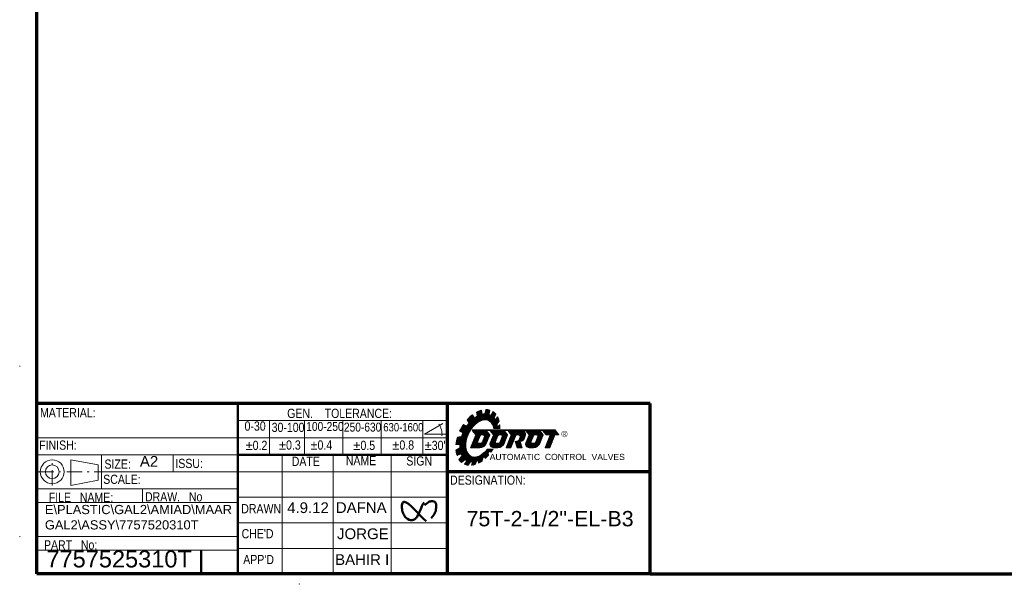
# Model space of a CAD drawing. Header units: millimetres. Extents: x 18 to 610, y -123 to 280.
# Tile 1 of 87: x 18 to 307, y -123 to 43. Entities that reach past the tile are written whole.
import ezdxf

# ---------------------------------------------------------------- set-up
doc = ezdxf.new("R2010")
doc.units = ezdxf.units.MM
doc.linetypes.add('CENTER', pattern=[8, 4.5, -1.5, 0.5, -1.5])
doc.linetypes.add('SOLID', pattern=[0])
doc.styles.add('Arial', font='Arial.ttf', dxfattribs={"height": 5})
doc.styles.add('Arial Narrow', font='Arial Narrow.ttf', dxfattribs={"height": 0.2})

# ---------------------------------------------------------------- blocks, each defined once
blk = doc.blocks.new('BlockOfHatchs_7')
at = {"linetype": 'SOLID', "lineweight": 9}
for points in [[(156.13, -81.58), (159.85, -77.86)], [(156.22, -77.86), (156.14, -77.94)], [(156.23, -78.06), (156.43, -77.86)], [(159.64, -77.86), (156.26, -81.24)], [(156.65, -77.86), (156.33, -78.18)], [(156.41, -80.88), (159.43, -77.86)], [(156.42, -78.3), (156.86, -77.86)], [(157.08, -77.86), (156.52, -78.42)], [(159.21, -77.86), (156.56, -80.51)], [(156.61, -78.54), (157.29, -77.86)], [(156.71, -80.15), (159, -77.86)], [(157.5, -77.86), (156.71, -78.66)], [(156.8, -78.78), (157.72, -77.86)], [(158.78, -77.86), (156.87, -79.78)], [(157.93, -77.86), (156.9, -78.89)], [(156.99, -79.01), (158.14, -77.86)], [(157.02, -79.42), (158.57, -77.86)], [(158.36, -77.86), (157.09, -79.13)], [(160.07, -77.86), (158.76, -79.17)], [(158.97, -79.17), (160.24, -77.9)], [(160.34, -78.02), (159.18, -79.17)], [(158.31, -79.62), (156.08, -81.85)], [(156.1, -82.04), (158.16, -79.98)], [(158.01, -80.35), (156.14, -82.22)], [(156.21, -82.36), (157.86, -80.71)], [(161.21, -79.28), (157.59, -82.9)], [(157.81, -82.9), (161.06, -79.65)], [(160.91, -80.01), (158.02, -82.9)], [(158.24, -82.9), (160.75, -80.38)], [(160.6, -80.75), (158.46, -82.89)], [(159, -81.28), (161.19, -79.09)], [(161.1, -78.97), (159.15, -80.91)], [(159.31, -80.55), (161, -78.85)], [(159.39, -79.18), (160.43, -78.14)], [(160.91, -78.73), (159.46, -80.18)], [(160.53, -78.26), (159.54, -79.24)], [(159.61, -79.82), (160.81, -78.61)], [(159.65, -79.35), (160.62, -78.38)], [(160.72, -78.5), (159.7, -79.52)], [(157.71, -81.08), (156.29, -82.49)], [(156.38, -82.61), (157.69, -81.31)], [(157.75, -81.46), (156.51, -82.7)], [(156.64, -82.79), (157.87, -81.55)], [(158.05, -81.59), (156.8, -82.84)], [(156.97, -82.88), (158.26, -81.59)], [(158.48, -81.59), (157.17, -82.9)], [(157.38, -82.9), (158.7, -81.58)], [(158.69, -82.87), (160.45, -81.11)], [(160.3, -81.48), (158.98, -82.8)], [(159.35, -82.64), (160.12, -81.87)]]:
    blk.add_lwpolyline(points, dxfattribs=at)
blk = doc.blocks.new('BlockOfHatchs_8')
at = {"linetype": 'SOLID', "lineweight": 9}
for points in [[(171.59, -77.97), (171.7, -77.86)], [(171.91, -77.86), (171.68, -78.09)], [(171.78, -78.21), (172.13, -77.86)], [(172.34, -77.86), (171.87, -78.33)], [(171.97, -78.45), (172.55, -77.86)], [(172.77, -77.86), (172.06, -78.57)], [(172.16, -78.69), (172.98, -77.86)], [(173.19, -77.86), (172.25, -78.81)], [(172.35, -78.93), (173.41, -77.86)], [(173.62, -77.86), (172.44, -79.04)], [(172.53, -79.16), (173.84, -77.86)], [(174.05, -77.86), (172.74, -79.17)], [(172.95, -79.17), (174.26, -77.86)], [(174.48, -77.86), (173.17, -79.17)], [(173.38, -79.17), (174.69, -77.86)], [(173.45, -79.96), (175.39, -78.01)], [(174.9, -77.86), (173.59, -79.17)], [(175.3, -77.89), (173.6, -79.59)], [(173.75, -79.23), (175.12, -77.86)], [(172.23, -82.88), (174.59, -80.52)], [(174.75, -80.16), (172.39, -82.52)], [(174.44, -80.89), (172.43, -82.9)], [(172.54, -82.15), (174.9, -79.79)], [(175.05, -79.43), (172.69, -81.79)], [(172.84, -81.42), (175.77, -78.49)], [(175.68, -78.37), (172.99, -81.05)], [(173.15, -80.69), (175.58, -78.25)], [(175.49, -78.13), (173.3, -80.32)], [(175.87, -78.61), (175.3, -79.17)], [(175.52, -79.17), (175.96, -78.73)], [(176.06, -78.84), (175.73, -79.17)], [(175.94, -79.17), (176.15, -78.96)], [(176.25, -79.08), (176.16, -79.17)], [(172.64, -82.9), (174.29, -81.25)], [(174.14, -81.62), (172.86, -82.9)], [(173.07, -82.9), (173.99, -81.98)], [(173.83, -82.35), (173.29, -82.9)], [(173.5, -82.9), (173.68, -82.72)]]:
    blk.add_lwpolyline(points, dxfattribs=at)
blk = doc.blocks.new('BlockOfHatchs_9')
at = {"linetype": 'SOLID', "lineweight": 9}
for points in [[(155.88, -71.81), (146.15, -81.54)], [(152.15, -72.63), (152.55, -72.24)], [(153, -72.05), (152.19, -72.86)], [(152.23, -73.08), (153.4, -71.91)], [(153.62, -71.95), (152.26, -73.31)], [(152.3, -73.54), (153.66, -72.18)], [(152.42, -75.54), (156.07, -71.89)], [(156, -72.22), (153.09, -75.13)], [(154.61, -72.82), (155.66, -71.76)], [(155.44, -71.72), (154.67, -72.49)], [(154.74, -72.16), (155.2, -71.7)], [(154.95, -71.69), (154.81, -71.82)], [(146.2, -81.22), (154.45, -72.98)], [(147.55, -78.29), (151.9, -73.94)], [(153.69, -72.41), (147.73, -78.37)], [(154.14, -73.02), (147.82, -79.34)], [(147.91, -78.46), (153.73, -72.64)], [(147.99, -78.91), (153.81, -73.08)], [(153.77, -72.86), (148.08, -78.55)], [(149.43, -74.82), (150.94, -73.31)], [(151.05, -73.47), (149.53, -74.99)], [(149.63, -75.15), (151.16, -73.62)], [(151.26, -73.78), (149.73, -75.32)], [(149.83, -75.48), (151.37, -73.94)], [(151.48, -74.1), (149.93, -75.65)], [(153.54, -74.94), (155.93, -72.55)], [(155.87, -72.88), (153.93, -74.82)], [(154.26, -74.75), (155.88, -73.13)], [(156.07, -73.2), (154.54, -74.73)], [(154.81, -74.73), (156.25, -73.29)], [(157.27, -72.53), (155.04, -74.76)], [(155.27, -74.8), (157.42, -72.65)], [(157.55, -72.78), (155.46, -74.87)], [(155.65, -74.95), (157.68, -72.92)], [(157.8, -73.06), (155.83, -75.03)], [(155.98, -75.14), (157.62, -73.51)], [(157.36, -74.03), (156.13, -75.26)], [(156.27, -75.38), (157.4, -74.25)], [(157.51, -74.41), (156.4, -75.52)], [(156.52, -75.66), (157.62, -74.57)], [(158.4, -74.05), (156.62, -75.82)], [(156.64, -72.9), (157.13, -72.41)], [(156.72, -75.99), (158.48, -74.23)], [(158.55, -74.42), (156.82, -76.16)], [(156.89, -76.35), (158.62, -74.62)], [(156.97, -72.3), (156.91, -72.36)], [(158.68, -74.82), (156.97, -76.54)], [(157.04, -76.73), (158.74, -75.03)], [(146.11, -81.84), (150.72, -77.23)], [(150.2, -78.02), (146.24, -81.98)], [(147.2, -78.11), (148.93, -76.38)], [(148.75, -76.3), (147.36, -77.69)], [(149.11, -76.46), (147.38, -78.2)], [(147.64, -77.14), (148.56, -76.22)], [(148.38, -76.14), (148.01, -76.5)], [(158.28, -75.75), (157.08, -76.95)], [(157.13, -77.17), (158.19, -76.11)], [(158.23, -76.33), (157.24, -77.32)], [(157.5, -77.32), (158.31, -76.52)], [(158.92, -76.17), (157.77, -77.32)], [(158.03, -77.32), (158.94, -76.41)], [(158.95, -76.67), (158.3, -77.32)], [(158.56, -77.32), (158.95, -76.93)], [(158.95, -77.2), (158.83, -77.32)], [(147.47, -79.69), (146.26, -80.9)], [(146.33, -80.57), (147.15, -79.74)], [(146.84, -79.79), (146.42, -80.22)], [(146.51, -81.97), (149.89, -78.59)], [(146.51, -79.86), (146.52, -79.84)], [(149.66, -79.09), (146.79, -81.96)], [(147.07, -81.95), (149.48, -79.53)], [(149.15, -80.65), (147.21, -82.59)], [(147.22, -82.32), (149.23, -80.31)], [(149.35, -79.93), (147.23, -82.04)], [(146.38, -83.42), (146.09, -83.71)], [(146.12, -83.95), (147.02, -83.04)], [(149.03, -81.3), (146.15, -84.18)], [(146.19, -84.41), (149, -81.6)], [(148.97, -81.9), (146.24, -84.62)], [(146.29, -84.84), (148.97, -82.16)], [(148.97, -82.43), (146.35, -85.04)], [(146.45, -85.2), (148.98, -82.68)], [(149, -82.92), (146.93, -84.99)], [(147.22, -82.85), (149.08, -80.99)], [(147.41, -84.78), (149.03, -83.15)], [(149.08, -83.37), (147.6, -84.85)], [(147.68, -85.04), (149.13, -83.58)], [(149.19, -83.79), (147.76, -85.21)], [(155.49, -83.3), (150.73, -88.06)], [(152.23, -86.82), (155.76, -83.3)], [(156.02, -83.3), (152.67, -86.65)], [(156.55, -83.3), (152.73, -87.12)], [(152.74, -86.85), (156.29, -83.3)], [(156.08, -84.04), (156.81, -83.3)], [(156.82, -83.56), (156.22, -84.15)], [(149.34, -84.16), (147.03, -86.48)], [(147.14, -86.63), (149.42, -84.35)], [(149.53, -84.51), (147.26, -86.78)], [(147.38, -86.92), (149.63, -84.67)], [(149.74, -84.82), (147.51, -87.05)], [(147.61, -85.63), (149.26, -83.98)], [(147.65, -87.18), (149.87, -84.95)], [(150.01, -85.08), (148.14, -86.96)], [(148.61, -87.8), (150.86, -85.55)], [(151.08, -85.6), (148.8, -87.87)], [(148.84, -86.51), (150.15, -85.2)], [(150.67, -85.48), (148.97, -87.18)], [(150.32, -85.3), (149, -86.62)], [(149, -87.94), (151.31, -85.63)], [(149.17, -86.72), (150.48, -85.41)], [(151.56, -85.64), (149.21, -87.99)], [(150.39, -87.08), (151.85, -85.62)], [(152.17, -85.57), (150.64, -87.1)], [(150.72, -87.8), (153.58, -84.95)], [(152.98, -85.28), (150.84, -87.42)], [(150.91, -87.09), (152.53, -85.47)], [(152.71, -87.4), (153.93, -86.19)], [(153.87, -86.51), (153.24, -87.14)], [(154.51, -85.6), (155.59, -84.52)], [(155.62, -84.76), (154.6, -85.78)], [(154.68, -85.96), (155.65, -84.99)], [(149.43, -88.04), (150.3, -87.17)], [(149.71, -88.02), (149.66, -88.07)], [(151.04, -88.01), (152.13, -86.93)], [(151.9, -87.42), (151.38, -87.94)]]:
    blk.add_lwpolyline(points, dxfattribs=at)
blk = doc.blocks.new('BlockOfHatchs_10')
at = {"linetype": 'SOLID', "lineweight": 9}
for points in [[(166.58, -81.58), (170.3, -77.86)], [(166.67, -77.86), (166.59, -77.94)], [(166.68, -78.06), (166.88, -77.86)], [(170.09, -77.86), (166.71, -81.24)], [(167.1, -77.86), (166.78, -78.18)], [(166.86, -80.88), (169.88, -77.86)], [(166.87, -78.3), (167.31, -77.86)], [(167.53, -77.86), (166.97, -78.42)], [(169.66, -77.86), (167.01, -80.51)], [(167.06, -78.54), (167.74, -77.86)], [(167.16, -80.15), (169.45, -77.86)], [(167.95, -77.86), (167.16, -78.66)], [(167.25, -78.78), (168.17, -77.86)], [(169.23, -77.86), (167.32, -79.78)], [(168.38, -77.86), (167.35, -78.9)], [(167.44, -79.01), (168.59, -77.86)], [(167.47, -79.42), (169.02, -77.86)], [(168.81, -77.86), (167.54, -79.13)], [(170.52, -77.86), (169.21, -79.17)], [(169.42, -79.17), (170.69, -77.9)], [(170.79, -78.02), (169.63, -79.17)], [(168.76, -79.62), (166.53, -81.85)], [(166.55, -82.04), (168.61, -79.98)], [(168.46, -80.35), (166.59, -82.22)], [(166.66, -82.36), (168.31, -80.71)], [(171.66, -79.28), (168.04, -82.9)], [(168.26, -82.9), (171.51, -79.65)], [(171.36, -80.02), (168.47, -82.9)], [(168.69, -82.9), (171.2, -80.38)], [(171.05, -80.75), (168.91, -82.89)], [(169.45, -81.28), (171.64, -79.09)], [(171.55, -78.97), (169.6, -80.91)], [(169.76, -80.55), (171.45, -78.85)], [(169.84, -79.18), (170.88, -78.14)], [(171.36, -78.73), (169.91, -80.18)], [(170.98, -78.26), (169.99, -79.24)], [(170.06, -79.82), (171.26, -78.61)], [(170.1, -79.35), (171.07, -78.38)], [(171.17, -78.5), (170.15, -79.52)], [(168.16, -81.08), (166.74, -82.49)], [(166.83, -82.61), (168.14, -81.31)], [(168.21, -81.46), (166.96, -82.7)], [(167.09, -82.79), (168.32, -81.55)], [(168.5, -81.59), (167.25, -82.84)], [(167.42, -82.88), (168.71, -81.59)], [(168.93, -81.59), (167.62, -82.9)], [(167.83, -82.9), (169.15, -81.58)], [(169.14, -82.87), (170.9, -81.11)], [(170.75, -81.48), (169.42, -82.8)], [(169.81, -82.63), (170.57, -81.87)]]:
    blk.add_lwpolyline(points, dxfattribs=at)
blk = doc.blocks.new('BlockOfHatchs_11')
at = {"linetype": 'SOLID', "lineweight": 9}
for points in [[(165.08, -77.86), (161.33, -81.61)], [(161.36, -77.94), (161.44, -77.86)], [(161.66, -77.86), (161.46, -78.06)], [(161.48, -81.24), (164.86, -77.86)], [(161.55, -78.18), (161.87, -77.86)], [(164.65, -77.86), (161.64, -80.88)], [(162.09, -77.86), (161.65, -78.3)], [(161.74, -78.42), (162.3, -77.86)], [(161.79, -80.51), (164.44, -77.86)], [(162.51, -77.86), (161.84, -78.54)], [(161.93, -78.66), (162.73, -77.86)], [(164.22, -77.86), (161.94, -80.15)], [(162.94, -77.86), (162.03, -78.78)], [(162.09, -79.78), (164.01, -77.86)], [(162.12, -78.89), (163.15, -77.86)], [(163.37, -77.86), (162.22, -79.01)], [(163.79, -77.86), (162.24, -79.41)], [(162.31, -79.13), (163.58, -77.86)], [(163.98, -79.17), (165.29, -77.86)], [(165.5, -77.86), (164.19, -79.17)], [(164.41, -79.17), (165.69, -77.89)], [(165.87, -77.93), (164.59, -79.21)], [(164.73, -79.28), (166, -78)], [(160.88, -82.7), (163.24, -80.35)], [(163.08, -80.71), (160.9, -82.9)], [(163.39, -79.98), (161.03, -82.34)], [(161.18, -81.97), (163.54, -79.61)], [(163.65, -81.64), (166.52, -78.77)], [(166.5, -79), (163.7, -81.81)], [(163.75, -81.97), (166.46, -79.26)], [(166.47, -78.6), (164.79, -80.29)], [(166.14, -78.09), (164.84, -79.38)], [(164.87, -79.99), (166.43, -78.44)], [(166.37, -79.56), (164.9, -81.04)], [(164.91, -79.53), (166.25, -78.19)], [(166.34, -78.31), (164.92, -79.72)], [(165.13, -81.01), (166.29, -79.86)], [(166.19, -80.17), (165.39, -80.97)], [(161.11, -82.9), (162.93, -81.08)], [(162.78, -81.44), (161.32, -82.9)], [(161.54, -82.9), (162.63, -81.81)], [(162.48, -82.17), (161.75, -82.9)], [(161.96, -82.9), (162.32, -82.54)], [(163.61, -81.04), (163.49, -81.16)], [(163.54, -81.32), (163.83, -81.03)], [(164.09, -80.99), (163.59, -81.48)], [(164.89, -81.04), (163.8, -82.13)], [(163.85, -82.29), (164.94, -81.2)], [(165, -81.36), (163.91, -82.45)], [(163.96, -82.61), (165.05, -81.52)], [(165.1, -81.69), (164.01, -82.78)], [(164.1, -82.9), (165.15, -81.85)], [(165.2, -82.01), (164.31, -82.9)], [(164.53, -82.9), (165.26, -82.17)], [(165.31, -82.33), (164.74, -82.9)], [(164.96, -82.9), (165.36, -82.49)], [(165.41, -82.66), (165.17, -82.9)], [(165.38, -82.9), (165.46, -82.82)]]:
    blk.add_lwpolyline(points, dxfattribs=at)
blk = doc.blocks.new('BlockOfHatchs_12')
at = {"linetype": 'SOLID', "lineweight": 9}
for points in [[(150.88, -81.61), (154.63, -77.86)], [(151, -77.86), (150.91, -77.94)], [(151.01, -78.06), (151.21, -77.86)], [(154.41, -77.86), (151.03, -81.24)], [(151.42, -77.86), (151.1, -78.18)], [(151.19, -80.88), (154.2, -77.86)], [(151.2, -78.3), (151.64, -77.86)], [(151.85, -77.86), (151.29, -78.42)], [(153.99, -77.86), (151.34, -80.51)], [(151.39, -78.54), (152.06, -77.86)], [(152.28, -77.86), (151.48, -78.66)], [(151.49, -80.15), (153.77, -77.86)], [(151.58, -78.78), (152.49, -77.86)], [(153.56, -77.86), (151.64, -79.78)], [(152.7, -77.86), (151.67, -78.89)], [(151.77, -79.01), (152.92, -77.86)], [(151.79, -79.42), (153.35, -77.86)], [(153.13, -77.86), (151.86, -79.13)], [(154.84, -77.86), (153.53, -79.17)], [(153.75, -79.17), (155.02, -77.9)], [(155.11, -78.02), (153.96, -79.17)], [(152.79, -80.35), (150.43, -82.71)], [(150.45, -82.9), (152.63, -80.71)], [(150.58, -82.34), (152.94, -79.98)], [(153.09, -79.62), (150.73, -81.97)], [(155.99, -79.28), (152.37, -82.9)], [(152.58, -82.9), (155.83, -79.65)], [(155.68, -80.01), (152.8, -82.9)], [(153.01, -82.9), (155.53, -80.38)], [(155.38, -80.75), (153.23, -82.89)], [(153.78, -81.28), (155.97, -79.09)], [(155.87, -78.97), (153.93, -80.91)], [(154.08, -80.55), (155.78, -78.85)], [(154.16, -79.18), (155.21, -78.14)], [(155.68, -78.73), (154.23, -80.18)], [(155.3, -78.26), (154.32, -79.24)], [(154.39, -79.81), (155.59, -78.61)], [(154.42, -79.35), (155.4, -78.38)], [(155.49, -78.5), (154.47, -79.52)], [(152.48, -81.08), (150.66, -82.9)], [(150.87, -82.9), (152.46, -81.31)], [(152.53, -81.46), (151.09, -82.9)], [(151.3, -82.9), (152.65, -81.55)], [(152.82, -81.59), (151.51, -82.9)], [(151.73, -82.9), (153.04, -81.59)], [(153.25, -81.59), (151.94, -82.9)], [(152.16, -82.9), (153.47, -81.58)], [(153.47, -82.87), (155.23, -81.11)], [(155.07, -81.48), (153.76, -82.79)], [(154.14, -82.62), (154.89, -81.87)]]:
    blk.add_lwpolyline(points, dxfattribs=at)
blk = doc.blocks.new('A21-m2')
at = {"color": 51, "linetype": 'SOLID', "lineweight": 70}
for p, q in [((23.1, -69.97), (23.1, 280.03)), ((203.1, -119.97), (609.82, -119.97))]:
    blk.add_line(p, q, dxfattribs=at)
at = {"color": 2, "linetype": 'SOLID', "lineweight": 70}
for p, q in [((23.1, -119.97), (23.1, -69.97)), ((203.1, -69.97), (23.1, -69.97)), ((143.6, -89.97), (143.6, -69.97)), ((203.1, -119.97), (203.1, -69.97)), ((143.6, -119.97), (143.6, -89.97)), ((203.1, -89.97), (143.6, -89.97)), ((203.1, -119.97), (23.1, -119.97))]:
    blk.add_line(p, q, dxfattribs=at)
at = {"color": 1, "linetype": 'SOLID', "lineweight": 50}
for p, q in [((82.1, -119.97), (82.1, -69.97)), ((143.6, -84.97), (82.1, -84.97)), ((71.35, -112.97), (71.35, -119.97))]:
    blk.add_line(p, q, dxfattribs=at)
at = {"linetype": 'SOLID', "lineweight": 9}
for p, q in [((153.81, -73.09), (153.6, -71.85)), ((154.58, -72.97), (154.84, -71.68)), ((155.82, -73.11), (156.07, -71.86)), ((143.6, -74.97), (82.1, -74.97)), ((91.35, -79.97), (91.35, -74.97)), ((101.6, -79.97), (101.6, -74.97)), ((112.85, -79.97), (112.85, -74.97)), ((124.1, -79.97), (124.1, -74.97)), ((136.35, -79.97), (136.35, -74.97)), ((149.95, -75.68), (149.35, -74.7)), ((151.54, -74.19), (150.9, -73.24)), ((152.32, -73.68), (152.12, -72.45)), ((156.41, -73.37), (156.95, -72.29)), ((157.31, -74.13), (157.82, -73.09)), ((157.68, -74.68), (158.32, -73.88)), ((158.16, -75.93), (158.75, -75.08)), ((136.85, -78.97), (142.26, -75.84)), ((149.28, -76.54), (148.28, -76.09)), ((150.85, -77.71), (175.27, -77.71)), ((150.85, -77.79), (175.27, -77.79)), ((150.85, -77.86), (175.27, -77.86)), ((150.85, -77.86), (151.89, -79.17)), ((154.99, -77.86), (156.03, -79.17)), ((156.07, -77.86), (157.12, -79.17)), ((157.16, -77.32), (158.94, -77.32)), ((158.26, -76.55), (158.92, -76.15)), ((160.21, -77.86), (161.26, -79.17)), ((161.3, -77.86), (162.34, -79.17)), ((166.52, -77.86), (167.57, -79.17)), ((170.66, -77.86), (171.71, -79.17)), ((171.5, -77.86), (172.54, -79.17)), ((175.27, -77.86), (176.32, -79.17)), ((23.1, -79.97), (82.1, -79.97)), ((82.1, -79.97), (91.35, -79.97)), ((91.35, -84.97), (91.35, -79.97)), ((91.35, -79.97), (101.6, -79.97)), ((101.6, -79.97), (112.85, -79.97)), ((101.6, -84.97), (101.6, -79.97)), ((112.85, -84.97), (112.85, -79.97)), ((112.85, -79.97), (124.1, -79.97)), ((124.1, -84.97), (124.1, -79.97)), ((124.1, -79.97), (136.35, -79.97)), ((136.35, -84.97), (136.35, -79.97)), ((136.35, -79.97), (143.6, -79.97)), ((143.1, -78.97), (136.85, -78.97)), ((147.71, -79.65), (146.52, -79.84)), ((148.13, -78.57), (147.17, -78.09)), ((151.89, -79.17), (150.35, -82.9)), ((153.18, -79.39), (152.47, -81.1)), ((153.51, -79.17), (154.12, -79.17)), ((154.45, -79.66), (153.74, -81.37)), ((156.03, -79.17), (155, -81.66)), ((157.12, -79.17), (156.15, -81.51)), ((158.41, -79.39), (157.7, -81.1)), ((158.73, -79.17), (159.35, -79.17)), ((159.67, -79.66), (158.96, -81.37)), ((161.26, -79.17), (160.22, -81.66)), ((162.34, -79.17), (160.8, -82.9)), ((163.66, -79.33), (162.17, -82.9)), ((163.89, -79.17), (164.44, -79.17)), ((164.92, -79.81), (164.78, -80.3)), ((166.48, -79.17), (166.21, -80.12)), ((167.57, -79.17), (166.6, -81.51)), ((168.86, -79.39), (168.15, -81.1)), ((169.18, -79.17), (169.8, -79.17)), ((170.12, -79.66), (169.41, -81.37)), ((171.71, -79.17), (170.67, -81.66)), ((173.78, -79.17), (172.23, -82.9)), ((172.54, -79.17), (173.78, -79.17)), ((175.15, -79.17), (173.61, -82.9)), ((175.15, -79.17), (176.32, -79.17)), ((147.22, -82.93), (146.08, -83.6)), ((147.24, -81.94), (146.1, -81.99)), ((150.35, -82.9), (153.14, -82.9)), ((150.77, -82.91), (151.86, -82.91)), ((152.8, -81.59), (153.41, -81.59)), ((155.34, -83.3), (156.98, -83.3)), ((157.08, -82.9), (158.36, -82.9)), ((158.02, -81.59), (158.64, -81.59)), ((160.8, -82.9), (162.17, -82.9)), ((163.45, -81.04), (163.81, -81.04)), ((164.05, -82.9), (163.45, -81.04)), ((164.05, -82.9), (165.49, -82.9)), ((164.89, -81.04), (165, -81.04)), ((165.49, -82.9), (164.89, -81.04)), ((167.53, -82.9), (168.81, -82.9)), ((168.47, -81.59), (169.09, -81.59)), ((172.23, -82.9), (173.61, -82.9)), ((23.1, -84.97), (82.1, -84.97)), ((33.1, -93.97), (33.1, -86.47)), ((33.1, -86.47), (41.1, -87.97)), ((42.1, -94.97), (42.1, -84.97)), ((63.1, -89.97), (63.1, -84.97)), ((95.1, -119.97), (95.1, -84.97)), ((110.1, -119.97), (110.1, -84.97)), ((127.1, -119.97), (127.1, -84.97)), ((147.55, -84.71), (146.4, -85.22)), ((147.83, -85.35), (146.98, -86.42)), ((147.76, -87.28), (148.73, -86.43)), ((152.74, -86.62), (152.71, -87.43)), ((153.98, -85.88), (153.83, -86.75)), ((154.47, -85.5), (154.71, -86.04)), ((155.57, -84.4), (155.67, -85.07)), ((155.95, -83.93), (156.34, -84.25)), ((41.1, -92.47), (41.1, -87.97)), ((149.26, -86.76), (148.56, -87.78)), ((150.36, -87.08), (149.68, -88.08)), ((150.94, -87.09), (150.64, -88.07)), ((152.17, -86.85), (151.71, -87.84)), ((33.1, -93.97), (41.1, -92.47)), ((42.1, -89.97), (82.1, -89.97)), ((82.1, -89.97), (95.1, -89.97)), ((95.1, -89.97), (110.1, -89.97)), ((110.1, -89.97), (127.1, -89.97)), ((127.1, -89.97), (143.6, -89.97)), ((23.1, -94.97), (82.1, -94.97)), ((54.1, -98.97), (54.1, -94.97)), ((82.1, -97.47), (143.6, -97.47)), ((23.1, -98.97), (82.1, -98.97)), ((82.1, -104.97), (143.6, -104.97)), ((23.1, -108.97), (82.1, -108.97)), ((82.1, -112.47), (143.6, -112.47)), ((23.1, -112.97), (82.1, -112.97))]:
    blk.add_line(p, q, dxfattribs=at)
at = {"linetype": 'CENTER', "lineweight": 9}
for p, q in [((27.6, -93.99), (27.6, -85.94)), ((23.57, -89.97), (31.62, -89.97)), ((31.9, -89.97), (42.7, -89.97))]:
    blk.add_line(p, q, dxfattribs=at)
at = {"linetype": 'SOLID', "lineweight": 9}
for centre, radius in [((18.1, -58.97), 0.05), ((18.1, -58.97), 0.05), ((27.6, -89.97), 3.5), ((27.6, -89.97), 2), ((18.1, -108.97), 0.05), ((100.1, -122.97), 0.05)]:
    blk.add_circle(centre, radius, dxfattribs=at)
for centre, radius, start, end in [((136.85, -78.97), 5.15, 355.0115, 34.9885), ((136.85, -78.97), 5.15, 355.0115, 34.9885), ((136.85, -78.97), 5.15, 355.0115, 34.9885), ((165.52, -78.87), 1.01, 344.1915, 90), ((153.51, -79.52), 0.353, 90, 157.4351), ((154.12, -79.52), 0.353, 337.4351, 90), ((158.73, -79.52), 0.353, 90, 157.4351), ((159.35, -79.52), 0.353, 337.4351, 90), ((163.89, -79.42), 0.252, 90, 157.4351), ((163.81, -80.03), 1.01, 270, 344.2397), ((164.44, -79.68), 0.504, 344.2397, 90), ((165, -79.78), 1.26, 270, 344.1915), ((169.18, -79.52), 0.353, 90, 157.4351), ((169.8, -79.52), 0.353, 337.4351, 90), ((150.77, -82.75), 0.156, 159.2858, 270), ((152.8, -81.24), 0.353, 157.4351, 270), ((153.14, -80.88), 2.01, 270, 337.4351), ((153.41, -81.24), 0.353, 270, 337.4351), ((157.08, -81.89), 1.01, 157.4351, 270), ((158.02, -81.24), 0.353, 157.4351, 270), ((158.36, -80.88), 2.01, 270, 337.4351), ((158.64, -81.24), 0.353, 270, 337.4351), ((167.53, -81.89), 1.01, 157.4351, 270), ((168.47, -81.24), 0.353, 157.4351, 270), ((168.81, -80.88), 2.01, 270, 337.4351), ((169.09, -81.24), 0.353, 270, 337.4351)]:
    blk.add_arc(centre, radius, start, end, dxfattribs=at)
for centre, major_axis, ratio, start_param, end_param in [((152.5, -79.89), (-4.17, -7.77), 0.633371, 3.672858, 3.90334), ((152.5, -79.89), (-4.17, -7.77), 0.633371, 3.257936, 3.473927), ((153.09, -80.18), (2.61, 5.22), 0.612372, -0.722531, 4.402606), ((152.5, -79.89), (4.17, 7.77), 0.633371, 0.953898, 1.212883), ((152.77, -80.03), (-3.59, -6.69), 0.633371, 3.923586, 4.066661), ((152.77, -80.03), (-3.59, -6.69), 0.633371, 3.51215, 3.655765), ((152.77, -80.03), (-3.59, -6.69), 0.633371, 3.12933, 3.262222), ((152.5, -79.89), (-4.17, -7.77), 0.633371, 2.87455, 3.08333), ((152.77, -80.03), (-3.59, -6.69), 0.633371, 2.757289, 2.885533), ((152.5, -79.89), (-4.17, -7.77), 0.633371, 2.524918, 2.719858), ((152.5, -79.89), (4.17, 7.77), 0.633371, 1.416864, 1.677109), ((152.77, -80.03), (-3.59, -6.69), 0.633371, 4.376332, 4.523043), ((152.77, -80.03), (-3.59, -6.69), 0.633371, 2.41375, 2.516697), ((152.5, -79.89), (-4.17, -7.77), 0.633371, 2.216607, 2.370954), ((152.5, -79.89), (4.17, 7.77), 0.633371, 1.892364, 2.155921), ((152.77, -80.03), (-3.59, -6.69), 0.633371, 4.832076, 4.986136), ((152.5, -79.89), (4.17, 7.77), 0.633371, 2.36654, 2.605072), ((152.77, -80.03), (-3.59, -6.69), 0.633371, 5.313272, 5.414881), ((152.77, -80.03), (-3.59, -6.69), 0.633371, 5.414881, 5.462643), ((152.5, -79.89), (-4.17, -7.77), 0.633371, 1.339169, 1.470171), ((152.5, -79.89), (4.17, 7.77), 0.633371, 2.816581, 3.018748), ((152.77, -80.03), (3.59, 6.69), 0.633371, 2.622446, 2.750943), ((152.77, -80.03), (3.59, 6.69), 0.633371, 3.030801, 3.160234), ((152.77, -80.03), (3.59, 6.69), 0.633371, 3.735932, 3.840312), ((152.77, -80.03), (3.59, 6.69), 0.633371, 4.06407, 4.155406), ((152.5, -79.89), (-4.17, -7.77), 0.633371, 1.051897, 1.215026), ((152.77, -80.03), (3.59, 6.69), 0.633371, 4.373557, 4.454637), ((152.5, -79.89), (4.17, 7.77), 0.633371, 3.186047, 3.390282), ((152.77, -80.03), (3.59, 6.69), 0.633371, 3.396852, 3.509935), ((152.5, -79.89), (4.17, 7.77), 0.633371, 3.550939, 3.720034), ((152.5, -79.89), (4.17, 7.77), 0.633371, 3.87664, 4.050862)]:
    blk.add_ellipse(centre, major_axis=major_axis, ratio=ratio, start_param=start_param, end_param=end_param, dxfattribs=at)
at = {"color": 201, "linetype": 'SOLID', "lineweight": 50}
for points, knots in [([(136.78, -99.02), (136.23, -99.67), (135.95, -100.44), (135.36, -101.91), (134.9, -102.99), (134.17, -103.8), (133.8, -104.01), (133.53, -104.12), (133.39, -104.15), (132.66, -104.24), (131.66, -103.91), (130.84, -102.79), (130.6, -102.23), (130.52, -101.99), (130.48, -101.87), (130.3, -101.24), (130.13, -100.1), (130.34, -99.11), (130.65, -98.88), (130.78, -98.83), (130.84, -98.82), (132.15, -98.79), (135.24, -102.65), (137.32, -104.47)], [0, 0, 0, 0, 14.074865, 14.074865, 28.149731, 35.187164, 38.70588, 38.70588, 42.224596, 42.224596, 56.299462, 63.336894, 65.096253, 65.096253, 66.855611, 66.855611, 73.893043, 80.930476, 83.129674, 83.129674, 84.449193, 84.449193, 112.598923, 112.598923, 112.598923, 112.598923]), ([(136.88, -99.81), (137.48, -99.26), (137.96, -98.87), (138.43, -98.71), (138.63, -98.67), (138.99, -98.6), (139.43, -98.59), (139.72, -98.72), (139.83, -98.78), (140.2, -99.08), (140.41, -100.15), (140.19, -101.27), (140.02, -101.82), (139.98, -101.92), (139.79, -102.35), (139.52, -102.73), (138.79, -103.62)], [0, 0, 0, 0, 9.448657, 13.22812, 14.172986, 15.117852, 22.676777, 24.094076, 24.094076, 26.45624, 37.794629, 49.133018, 49.133018, 51.967615, 51.967615, 60.471406, 60.471406, 60.471406, 60.471406])]:
    blk.add_open_spline(points, degree=3, knots=knots, dxfattribs=at)
for name in ['BlockOfHatchs_9', 'BlockOfHatchs_12', 'BlockOfHatchs_7', 'BlockOfHatchs_11', 'BlockOfHatchs_10', 'BlockOfHatchs_8']:
    blk.add_blockref(name, (0, 0))
at = {"lineweight": 9}
for s, insert, char_height, attachment_point, style in [('MATERIAL:', (24.01, -73.97), 2.7, 7, 'Arial Narrow'), ('GEN.    TOLERANCE:', (96.56, -74.22), 2.7, 7, 'Arial Narrow'), ('®', (177, -79.82), 1.8, 7, 'Arial'), ('FINISH:', (23.78, -83.54), 2.7, 7, 'Arial Narrow'), ('SIZE:', (42.93, -89.11), 2.7, 7, 'Arial Narrow'), ('A2', (53.32, -86.91), 3.15, 4, 'Arial'), ('ISSU:', (63.74, -88.92), 2.7, 7, 'Arial Narrow'), ('DATE', (97.9, -86.92), 2.7, 4, 'Arial Narrow'), ('NAME', (113.77, -86.69), 2.7, 4, 'Arial Narrow'), ('SIGN', (131.52, -86.81), 2.7, 4, 'Arial Narrow'), ('SCALE:', (42.57, -93.58), 2.7, 7, 'Arial Narrow'), ('DESIGNATION:', (144.36, -93.81), 2.7, 7, 'Arial Narrow'), ('FILE   NAME:', (26.58, -98.83), 2.7, 7, 'Arial Narrow'), ('DRAW.   No', (54.83, -98.71), 2.7, 7, 'Arial Narrow'), ('DRAWN', (83.08, -100.81), 2.7, 4, 'Arial Narrow'), ("CHE'D", (83.19, -108.17), 2.7, 4, 'Arial Narrow'), ('PART   No:', (25.18, -112.84), 2.7, 7, 'Arial Narrow'), ("APP'D", (83.66, -115.75), 2.7, 4, 'Arial Narrow'), ('BAHIR I', (110.62, -115.76), 3.15, 4, 'Arial')]:
    blk.add_mtext(s, dxfattribs=dict(at, insert=insert, char_height=char_height, attachment_point=attachment_point, style=style))
at = {"lineweight": 9, "attachment_point": 4}
for s, insert, char_height, rotation, style in [('0-30', (84.05, -76.57), 2.7, 0, 'Arial Narrow'), ('100-250', (102.15, -76.69), 2.61, 0, 'Arial Narrow'), ('30-100', (92, -76.95), 2.7, 0, 'Arial Narrow'), ('250-630', (113.21, -76.88), 2.61, 0, 'Arial Narrow'), ('630-1600', (124.77, -76.92), 2.43, 0, 'Arial Narrow'), ('±0.2', (84.36, -82.25), 2.7, 0, 'Arial Narrow'), ('±0.3', (94.16, -82.14), 2.7, 0, 'Arial Narrow'), ('±0.4', (103.39, -82.14), 2.7, 0, 'Arial Narrow'), ('±0.5', (115.99, -82.25), 2.7, 0, 'Arial Narrow'), ('±0.8', (127.43, -82.14), 2.7, 0, 'Arial Narrow'), ("±30'", (136.91, -82.25), 2.7, 0, 'Arial Narrow'), ('AUTOMATIC  CONTROL  VALVES', (155.99, -85.63), 1.8, 360, 'Arial')]:
    blk.add_mtext(s, dxfattribs=dict(at, insert=insert, char_height=char_height, rotation=rotation, style=style))
at = {"color": 201, "lineweight": 9, "insert": (110.83, -100.49), "char_height": 3.15, "attachment_point": 4, "style": 'Arial'}
blk.add_mtext('DAFNA', dxfattribs=at)

msp = doc.modelspace()

# ---------------------------------------------------------------- block references
msp.add_blockref('A21-m2', (0, 0))

# ---------------------------------------------------------------- texts
at = {"lineweight": 9, "attachment_point": 4, "style": 'Arial'}
for s, insert, char_height in [('E\\\\PLASTIC\\GAL2\\\\AMIAD\\MAAR\\PGAL2\\\\ASSY\\7757520310T', (25.44, -103.33), 2.7), ('4.9.12', (96.55, -100.54), 3.15), ('75T-2-1/2"-EL-B3', (149.19, -103.77), 4.5), ('JORGE', (111.19, -108.21), 3.15), ('7757525310T', (25.9, -115.62), 4.95)]:
    msp.add_mtext(s, dxfattribs=dict(at, insert=insert, char_height=char_height))

doc.saveas('drawing.dxf')
